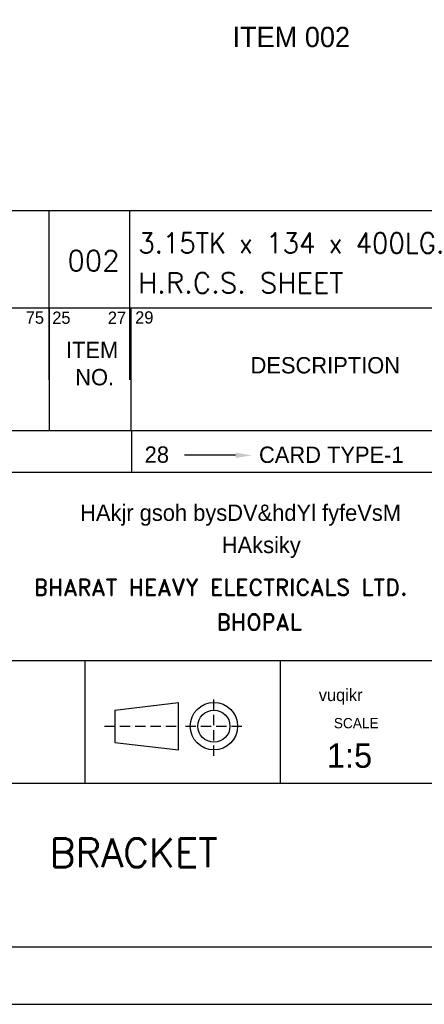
# Model space of a CAD drawing. Extents: x -1093 to 40, y -1428 to 69.
# Tile 6 of 8: x -714 to -465, y -1428 to -821. Entities that reach past the tile are written whole.
import ezdxf
from ezdxf.enums import TextEntityAlignment as Align

# ---------------------------------------------------------------- set-up
doc = ezdxf.new("R2010")
doc.units = 0
doc.header["$LTSCALE"] = 5
doc.header["$MEASUREMENT"] = 0
doc.linetypes.add('HIDDEN', pattern=[0.375, 0.25, -0.125])
doc.layers.get('0').update_dxf_attribs({"linetype": 'CONTINUOUS'})
doc.layers.get('DEFPOINTS').update_dxf_attribs({"linetype": 'CONTINUOUS'})
for name, color, linetype in [('BOM', 5, 'CONTINUOUS'), ('S2', 2, 'CONTINUOUS'), ('TEXT', 3, 'CONTINUOUS')]:
    doc.layers.add(name, color=color, linetype=linetype)
doc.styles.add('HINDI', font='hindi')
doc.styles.add('ROMAND', font='romand')
doc.styles.add('ROMANS', font='romans')
doc.dimstyles.get("Standard").update_dxf_attribs({"dimscale": 2.5, "dimtxt": 2.5, "dimasz": 1.5, "dimexe": 1, "dimexo": 1, "dimgap": 1, "dimtad": 1, "dimtih": 1, "dimtoh": 1, "dimdec": 1, "dimzin": 0, "dimdsep": 46, "dimtxsty": 'Standard', "dimcen": 0.09, "dimclrd": 1, "dimclre": 1, "dimadec": 0, "dimazin": 0, "dimtfac": 1, "dimtdec": 1, "dimtofl": 0, "dimtmove": 0, "dimatfit": 3, "dimfxl": 0, "dimtolj": 1, "dimtzin": 0, "dimarcsym": 0})

# ---------------------------------------------------------------- blocks, each defined once
blk = doc.blocks.new('A4')
for p, q in [((20, 65), (203, 65)), ((20, 42), (203, 42)), ((68.42, 27), (68.42, 42)), ((92.33, 27), (92.33, 42)), ((20, 27), (203, 27)), ((20.01, 7), (203, 7)), ((0, 0), (210, 0))]:
    blk.add_line(p, q)
at = {"layer": 'BOM'}
for p, q in [((20, 85.09), (203, 85.09)), ((64.03, 85.09), (64.03, 70.09)), ((74.03, 85.09), (74.03, 70.09)), ((20, 70.09), (203, 70.09))]:
    blk.add_line(p, q, dxfattribs=at)
at = {"layer": 'BOM', "color": 5}
for p, q in [((74.08, 70), (74.08, 65)), ((86.83, 67.06), (80.6, 67.06))]:
    blk.add_line(p, q, dxfattribs=at)
blk.add_solid([(86.83, 67.39), (86.83, 66.72), (88.83, 67.06)], dxfattribs=at)
at = {"layer": 'TEXT', "linetype": 'HIDDEN'}
for p, q in [((84.18, 30.36), (84.18, 37.41)), ((70.8, 33.97), (79.9, 33.97)), ((80.71, 33.97), (87.76, 33.97))]:
    blk.add_line(p, q, dxfattribs=at)
at = {"layer": 'TEXT'}
for p, q in [((72.05, 35.93), (79.84, 36.87)), ((79.84, 31.07), (79.84, 36.87)), ((72.05, 35.93), (72.05, 32)), ((72.05, 32), (79.84, 31.07))]:
    blk.add_line(p, q, dxfattribs=at)
for radius in [2.9, 1.96]:
    blk.add_circle((84.18, 33.97), radius, dxfattribs=at)
at = {"style": 'HINDI'}
for s, height, p in [('HAkjr gsoh bysDV&hdYl fyfeVsM', 2, (67.82, 59.05)), ('HAksiky', 2, (85.14, 55.11)), ('vuqikr', 1.5, (97, 37.04))]:
    blk.add_text(s, height=height, dxfattribs=at).set_placement(p)
at = {"style": 'ROMANS'}
for tag, p, width in [('SHTNO', (13.78, 110.33), 0.8), ('REV_NO', (13.8, 101.04), 0.8), ('DRG_NO', (13.88, 72.7), 0.9)]:
    blk.add_attdef(tag, p, '', height=2.8, rotation=90, dxfattribs=dict(at, width=width))
at = {"color": 7, "style": 'ROMANS'}
for tag, height, p in [('DRN_BY', 2, (149.82, 56.82)), ('DRN_DATE', 1.5, (180.8, 56.66)), ('CHD_BY', 2, (149.82, 50.82)), ('CHD_DATE', 1.5, (180.7, 51.14)), ('APP_BY', 2, (149.82, 44.81)), ('APP_DATE', 1.5, (180.7, 44.64)), ('ITNO', 2.5, (181.7, 30.87)), ('SCALE', 2.5, (100.77, 30.22)), ('NOIT', 2.5, (197.04, 30.38)), ('REFTOASSY', 2.5, (147.44, 29.6)), ('REV_NO', 3.5, (197.3, 16.45)), ('SHTNO', 2.5, (157.79, 10.06)), ('NOSHT', 2.5, (199.43, 10.04))]:
    blk.add_attdef(tag, text='', height=height, dxfattribs=at).set_placement(p, align=Align.MIDDLE)
for tag, p, height in [('DRN_SIGN', (159.64, 55.29), 1), ('CHD_SIGN', (159.2, 49.18), 1), ('APP_SIGN', (159.2, 43.06), 1), ('TITLE1', (42.35, 16.76), 3.5), ('TITLE2', (42.35, 10.55), 3.5)]:
    blk.add_attdef(tag, p, '', height=height, dxfattribs=at)
at = {"color": 7, "style": 'ROMANS', "width": 0.8}
blk.add_attdef('WEIGHT', text='', height=2.3, dxfattribs=at).set_placement((119.67, 29.96), align=Align.MIDDLE)
at = {"color": 7, "style": 'ROMANS', "width": 1.5}
blk.add_attdef('DRG_NO', (133.59, 15.09), '', height=3.5, dxfattribs=at)
at = {"layer": 'BOM', "color": 5}
for s, height, p in [('75', 1.5, (61.17, 83.13)), ('25', 1.5, (64.41, 83.12)), ('27', 1.5, (71.21, 83.12)), ('29', 1.5, (74.55, 83.15)), ('ITEM', 2, (66.09, 78.94)), ('DESCRIPTION', 2, (88.66, 77.06)), ('NO.', 2, (67.22, 75.61)), ('28', 2, (75.71, 66.15)), ('CARD TYPE-1', 2, (89.69, 66.13))]:
    blk.add_text(s, height=height, dxfattribs=at).set_placement(p)
at = {"layer": 'TEXT', "style": 'ROMAND'}
for s, p in [('BHARAT HEAVY ELECTRICALS LTD.', (62.18, 49.94)), ('BHOPAL', (84.53, 45.69))]:
    blk.add_text(s, height=2, dxfattribs=at).set_placement(p)
at = {"layer": 'TEXT'}
blk.add_text('SCALE', height=1.25, dxfattribs=at).set_placement((98.84, 33.72))
blk = doc.blocks.new('*D28')
at = {"color": 1, "lineweight": -2}
for p, q in [((-586.64, -699.78), (-586.64, -757.99)), ((-586.64, -757.99), (-567.7, -765.49)), ((-567.7, -765.49), (-567.7, -792.15))]:
    blk.add_line(p, q, dxfattribs=at)
at = {"layer": 'DEFPOINTS', "color": 0}
for p in [(-586.64, -697.28), (-567.7, -772.99), (-1092.72, -1304.05)]:
    blk.add_point(p, dxfattribs=at)
at = {"color": 0, "insert": (-573.33, -783.82), "char_height": 6.25, "attachment_point": 5, "rotation": 90}
blk.add_mtext('\\A1;14.5', dxfattribs=at)

msp = doc.modelspace()

# ---------------------------------------------------------------- linework, layer by layer
at = {"color": 4, "linetype": 'Continuous'}
for p, q in [((-6.15, -938.96), (-921.15, -938.96)), ((-695.76, -1043.13), (-695.76, -938.96)), ((-645.97, -1043.13), (-645.97, -938.96))]:
    msp.add_line(p, q, dxfattribs=at)

# ---------------------------------------------------------------- block references
ref = msp.add_blockref('A4', (-1018.49, -1427.54), dxfattribs=dict(xscale=5.040000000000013, yscale=5.040000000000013, zscale=5.040000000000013))
ref.add_attrib('TITLE1', 'HINGED  BRACKET', (-805.06, -1343.06), dxfattribs={"color": 7, "height": 17.64, "style": 'ROMANS'})

# ---------------------------------------------------------------- texts
at = {"color": 1, "insert": (-582.78, -832.1), "char_height": 12.5, "attachment_point": 4}
msp.add_mtext('\\A1;ITEM 002', dxfattribs=at)
at = {"layer": 'S2', "style": 'ROMANS'}
for s, p in [('3.15TK x 134 x 400LG.', (-640.93, -965.16)), ('002', (-684.49, -975.95)), ('H.R.C.S. SHEET', (-640.93, -989.77))]:
    msp.add_text(s, height=12.5, dxfattribs=at).set_placement(p)
at = {"layer": 'TEXT', "color": 7}
msp.add_text('1:5', height=15, dxfattribs=at).set_placement((-524.6, -1281.94))

# ---------------------------------------------------------------- dimensions: what is measured, and where the dimension line sits
dim = msp.add_ordinate_dim(feature_location=(-586.64, -697.28), offset=(18.94, -75.71), dtype=1, origin=(-1092.72, -1304.05), text='14.5', dimstyle='Standard', override={"dimtmove": 1})
dim.commit()
dim.dimension.update_dxf_attribs({"geometry": '*D28', "text_midpoint": (-573.33, -783.82)})

doc.saveas('drawing.dxf')
